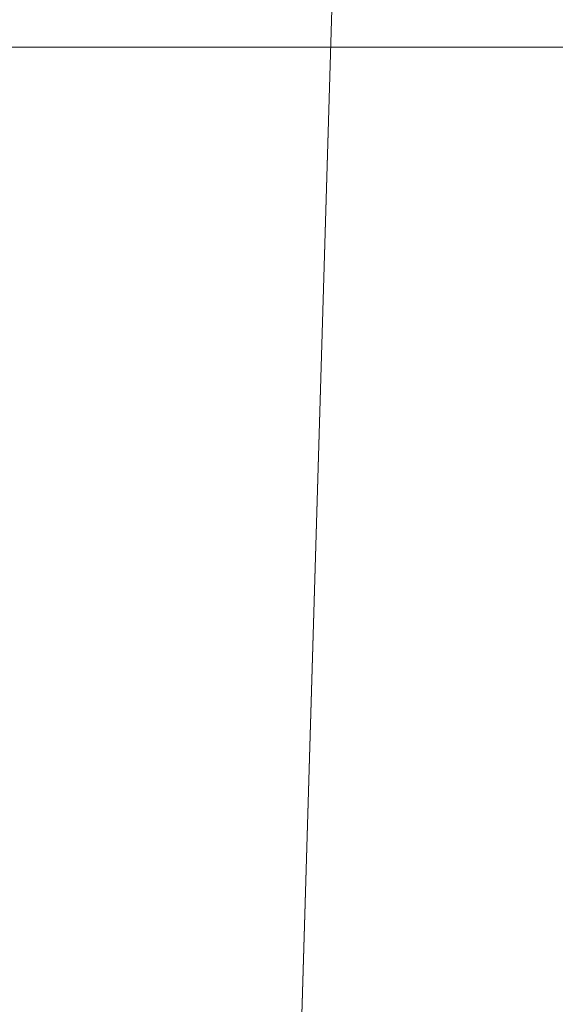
# Model space of a CAD drawing. Header units: millimetres. Extents: x -70 to 70, y -98 to 85.
# Tile 123 of 256: x -6.621 to -5.689, y -26.558 to -24.844. Entities that reach past the tile are written whole.
import ezdxf

# ---------------------------------------------------------------- set-up
doc = ezdxf.new("R2010")
doc.units = ezdxf.units.MM
doc.layers.add('M-520-M_DRAINAGE_FW', color=2, linetype='Continuous', lineweight=30)

# ---------------------------------------------------------------- blocks, each defined once
blk = doc.blocks.new('FFAS1621-608500ZC0 - Kastello Concealed Bath _ Shower Mixer without U-Box-4140-3D View 1')
at = {"layer": 'M-520-M_DRAINAGE_FW', "lineweight": 9}
mesh = blk.add_polyface(dxfattribs=at)
corners = [(-5.8149, -16.0261, 72.541), (-5.8149, -16.0261, 67.951), (-8.2658, -98.0671, 66.2396), (-8.2658, -98.0671, 80.9958)]
mesh.append_faces([[corners[k] for k in face] for face in [(0, 1, 2, 3)]])
mesh = blk.add_polyface(dxfattribs=at)
corners = [(20.6639, -18.017, -49.021), (-20.6639, -18.017, -49.021), (-8.1639, -24.892, -33), (8.1639, -24.892, -33)]
mesh.append_faces([[corners[k] for k in face] for face in [(2, 3, 0, 1)]])
mesh = blk.add_polyface(dxfattribs=at)
corners = [(8.1639, -38.075, -33), (13.8723, -34.7793, -33), (13.8723, -28.1878, -33), (8.1639, -24.892, -33), (-8.1639, -24.892, -33), (-13.8723, -28.1878, -33), (-13.8723, -34.7793, -33), (-8.1639, -38.075, -33)]
mesh.append_faces([[corners[k] for k in face] for face in [(0, 3, 4, 7)]], dxfattribs={"vtx0": -1, "vtx2": -1})
mesh.append_faces([[corners[k] for k in face] for face in [(1, 2, 3, 0)]], dxfattribs={"vtx2": -1})
mesh.append_faces([[corners[k] for k in face] for face in [(4, 5, 6, 7)]], dxfattribs={"vtx3": -1})

msp = doc.modelspace()

# ---------------------------------------------------------------- block references
at = {"layer": 'M-520-M_DRAINAGE_FW', "lineweight": 9}
msp.add_blockref('FFAS1621-608500ZC0 - Kastello Concealed Bath _ Shower Mixer without U-Box-4140-3D View 1', (0, 0), dxfattribs=at)

doc.saveas('drawing.dxf')
